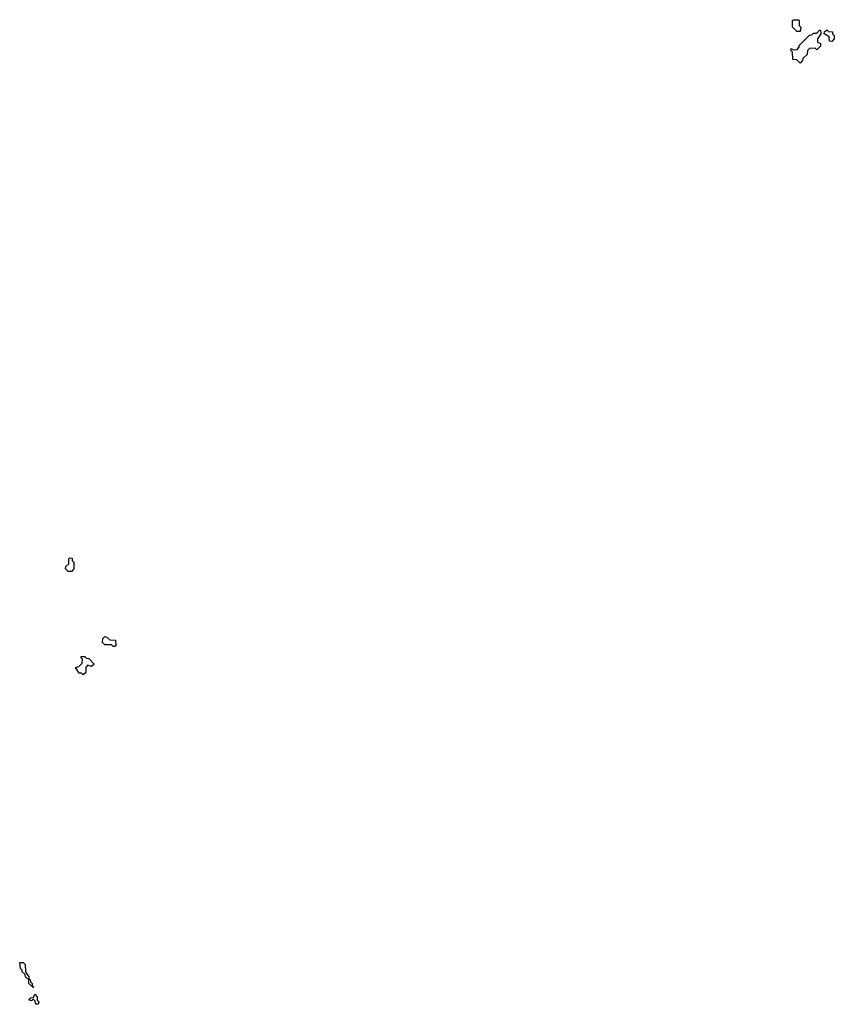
# Model space of a CAD drawing. Extents: x 2708302 to 2968450, y 494490 to 722710.
# Tile 71 of 256: x 2798045 to 2802920, y 629530 to 635420. Entities that reach past the tile are written whole.
import ezdxf

# ---------------------------------------------------------------- set-up
doc = ezdxf.new("R2010")
doc.units = 0

msp = doc.modelspace()

# ---------------------------------------------------------------- linework, layer by layer
at = {"layer": '0CON20XD'}
for points in [[(2802715, 635350), (2802695, 635350), (2802670, 635375), (2802670, 635415), (2802675, 635420), (2802705, 635420), (2802710, 635415), (2802710, 635385), (2802720, 635375), (2802715, 635350)], [(2802715, 635160), (2802695, 635180), (2802671.7, 635181.7), (2802670, 635225), (2802660, 635235), (2802661.7, 635248.3), (2802675, 635240), (2802698.3, 635241.7), (2802710, 635255), (2802710, 635265), (2802771.7, 635328.3), (2802785, 635330), (2802795, 635340), (2802815, 635340), (2802831.7, 635358.3), (2802838.3, 635358.3), (2802840, 635335), (2802820, 635305), (2802820, 635285), (2802838.3, 635278.3), (2802838.3, 635261.7), (2802815, 635240), (2802805, 635250), (2802771.7, 635248.3), (2802760, 635235), (2802758.3, 635211.7), (2802731.7, 635188.3), (2802730, 635175), (2802715, 635160)], [(2802905, 635290), (2802891.7, 635291.7), (2802888.3, 635318.3), (2802860, 635335), (2802861.7, 635348.3), (2802875, 635360), (2802885, 635350), (2802908.3, 635348.3), (2802910, 635335), (2802920, 635325), (2802920, 635305), (2802905, 635290)], [(2798355, 632120), (2798335, 632120), (2798320, 632135), (2798321.7, 632148.3), (2798340, 632165), (2798340, 632195), (2798345, 632200), (2798358.3, 632198.3), (2798360, 632185), (2798370, 632175), (2798370, 632135), (2798355, 632120)], [(2798615, 631670), (2798605, 631670), (2798595, 631680), (2798555, 631680), (2798540, 631695), (2798541.7, 631718.3), (2798555, 631730), (2798567, 631727), (2798585, 631710), (2798618.3, 631708.3), (2798620, 631675), (2798615, 631670)], [(2798425, 631500), (2798415, 631510), (2798401.7, 631511.7), (2798380, 631545), (2798398.3, 631551.7), (2798418.3, 631571.7), (2798420, 631595), (2798410, 631605), (2798415, 631610), (2798435, 631610), (2798445, 631600), (2798458.3, 631598.3), (2798490, 631565), (2798475, 631550), (2798451.7, 631558.3), (2798440, 631545), (2798440, 631515), (2798425, 631500)], [(2798125, 629630), (2798100, 629655), (2798100, 629680), (2798091.7, 629681.7), (2798080, 629695), (2798078.3, 629708.3), (2798060, 629725), (2798060, 629735), (2798050, 629745), (2798045, 629780), (2798065, 629780), (2798078.3, 629768.3), (2798080, 629725), (2798100, 629695), (2798100, 629680), (2798108.3, 629678.3), (2798110, 629665), (2798120, 629655), (2798120, 629640), (2798130, 629635), (2798125, 629630)], [(2798155, 629530), (2798141.7, 629531.7), (2798138.3, 629548.3), (2798125, 629560), (2798115, 629550), (2798100, 629555), (2798111.7, 629568.3), (2798128.3, 629571.7), (2798135, 629590), (2798150, 629575), (2798150, 629555), (2798160, 629545), (2798155, 629530)]]:
    msp.add_lwpolyline(points, dxfattribs=at)

doc.saveas('drawing.dxf')
